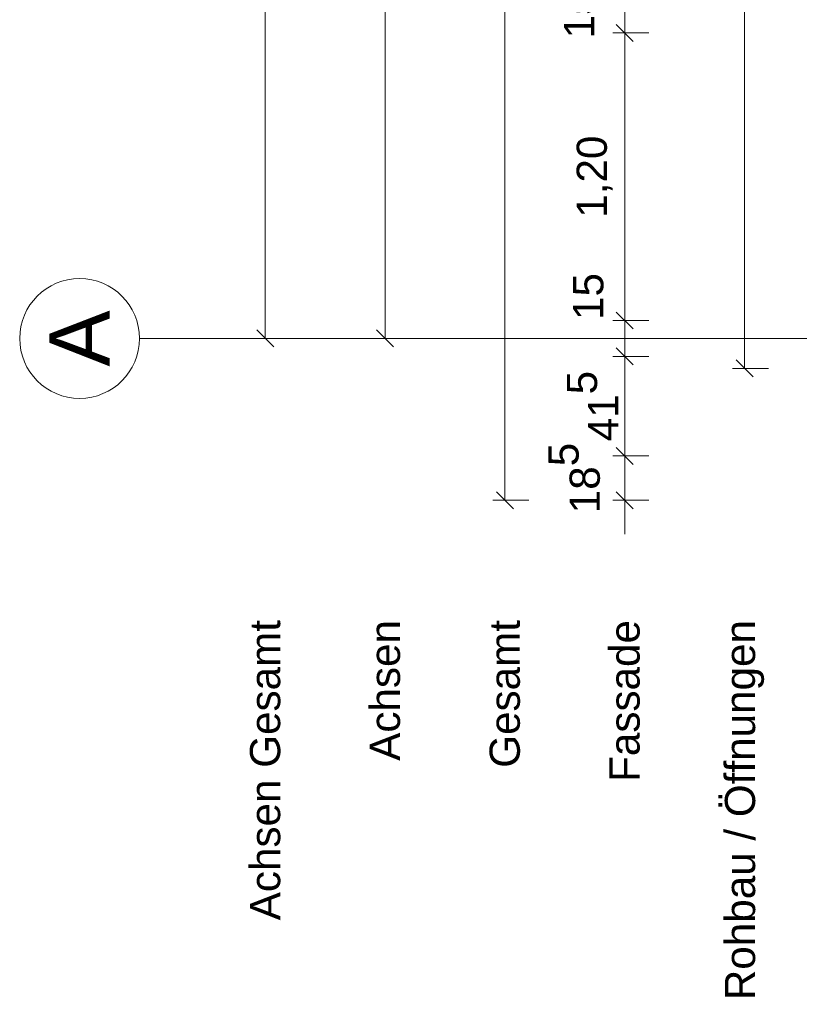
# Model space of a CAD drawing. Header units: metres. Extents: x -167 to 152, y -127 to 99.
# Tile 11 of 225: x -43.85 to -40.6, y -24.38 to -20.27. Entities that reach past the tile are written whole.
import ezdxf

# ---------------------------------------------------------------- set-up
doc = ezdxf.new("R2010")
doc.units = ezdxf.units.M
doc.header["$PDMODE"] = 1
doc.header["$PDSIZE"] = -2
doc.linetypes.add('Achsen 01', pattern=[5.291531, 3.175, -1.058062, 0.352704, -0.705764])
doc.layers.get('0').update_dxf_attribs({"lineweight": 25})
for name, color, linetype, lineweight in [('_GRU (2D)', 7, 'Continuous', 9), ('_OG 1 (2D)', 7, 'Continuous', 9), ('Bemaßung-Bemaßung', 7, 'Continuous', 9)]:
    doc.layers.add(name, color=color, linetype=linetype, lineweight=lineweight)
doc.layers.add('AV1-Achsen', color=1, linetype='Achsen 01', lineweight=18, true_color=0xff0000)
doc.layers.get('0').freeze()
doc.styles.add('Arial', font='arial.ttf')
doc.dimstyles.new('COE 50', dxfattribs={"dimtxt": 126.090495, "dimasz": 0.001414, "dimexe": 0.001, "dimexo": 0.01, "dimgap": 0.001, "dimtad": 1, "dimdec": 3, "dimtxsty": 'Arial', "dimblk": 'VW_SLASH-4', "dimblk1": 'VW_SLASH-4', "dimblk2": 'VW_SLASH-4', "dimcen": 0, "dimadec": 3, "dimazin": 0, "dimtfac": 0.8, "dimtdec": 3, "dimtix": 1, "dimtmove": 0, "dimatfit": 0, "dimldrblk": 'VW_SLASH-3', "dimfxl": 0.002, "dimfxlon": 1, "dimfrac": 2, "dimtolj": 1, "dimarcsym": 0})

# ---------------------------------------------------------------- blocks, each defined once
blk = doc.blocks.new('VW_SLASH-4')
at = {"color": 0, "linetype": 'ByBlock', "lineweight": -2, "transparency": 16777216}
blk.add_line((0, 0), (-1, 0), dxfattribs=at)
at = {"color": 0, "linetype": 'Continuous', "lineweight": 15, "transparency": 16777216, "flags": 128}
blk.add_lwpolyline([(0.5, 0.5), (-0.5, -0.5)], dxfattribs=at)
blk = doc.blocks.new('*D424')
at = {"layer": 'Bemaßung-Bemaßung', "color": 0, "lineweight": -2}
for p, q in [((-42.725, 0), (-42.875, 0)), ((-42.825, -21.5293), (-42.825, -0.0707)), ((-42.725, -21.6), (-42.875, -21.6))]:
    blk.add_line(p, q, dxfattribs=at)
at = {"layer": 'Defpoints', "color": 0}
for p in [(-39.15, 0), (-42.825, 0), (-39.15, -21.6)]:
    blk.add_point(p, dxfattribs=at)
at = {"layer": 'Bemaßung-Bemaßung', "color": 0, "lineweight": -2, "xscale": 0.070693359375, "yscale": 0.070693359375, "zscale": 0.070693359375}
for p, rotation in [((-42.825, 0), 90), ((-42.825, -21.6), 270)]:
    blk.add_blockref('VW_SLASH-4', p, dxfattribs=dict(at, rotation=rotation))
at = {"layer": 'Bemaßung-Bemaßung', "color": 0, "insert": (-42.9659, -10.8), "char_height": 0.15131, "attachment_point": 5, "rotation": 90, "style": 'Arial'}
blk.add_mtext('\\A1;21,60', dxfattribs=at)
blk = doc.blocks.new('VW_SLASH-3')
at = {"color": 0, "linetype": 'ByBlock', "lineweight": -2, "transparency": 16777216}
blk.add_line((0, 0), (-1, 0), dxfattribs=at)
at = {"color": 0, "linetype": 'Continuous', "lineweight": 15, "transparency": 16777216, "flags": 128}
blk.add_lwpolyline([(0.5, 0.5), (-0.5, -0.5)], dxfattribs=at)
blk = doc.blocks.new('*D429')
at = {"layer": 'Bemaßung-Bemaßung', "color": 0, "lineweight": -2}
for p, q in [((-42.225, -16.2), (-42.375, -16.2)), ((-42.325, -21.5293), (-42.325, -16.2707)), ((-42.225, -21.6), (-42.375, -21.6))]:
    blk.add_line(p, q, dxfattribs=at)
at = {"layer": 'Defpoints', "color": 0}
for p in [(-42.325, -16.2), (-39.15, -16.2), (-39.15, -21.6)]:
    blk.add_point(p, dxfattribs=at)
at = {"layer": 'Bemaßung-Bemaßung', "color": 0, "lineweight": -2, "xscale": 0.070693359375, "yscale": 0.070693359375, "zscale": 0.070693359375}
for p, rotation in [((-42.325, -16.2), 90), ((-42.325, -21.6), 270)]:
    blk.add_blockref('VW_SLASH-4', p, dxfattribs=dict(at, rotation=rotation))
at = {"layer": 'Bemaßung-Bemaßung', "color": 0, "insert": (-42.4508, -18.9), "char_height": 0.12609, "attachment_point": 5, "rotation": 90, "style": 'Arial'}
blk.add_mtext('\\A1;5,40', dxfattribs=at)
blk = doc.blocks.new('*D433')
at = {"layer": 'Bemaßung-Bemaßung', "color": 0, "lineweight": -2}
for p, q in [((-41.725, 0.675), (-41.875, 0.675)), ((-41.825, -22.2043), (-41.825, 0.6043)), ((-41.725, -22.275), (-41.875, -22.275))]:
    blk.add_line(p, q, dxfattribs=at)
at = {"layer": 'Defpoints', "color": 0}
for p in [(-41.825, 0.675), (-39.825, 0.675), (-39.825, -22.275)]:
    blk.add_point(p, dxfattribs=at)
at = {"layer": 'Bemaßung-Bemaßung', "color": 0, "lineweight": -2, "xscale": 0.070693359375, "yscale": 0.070693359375, "zscale": 0.070693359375}
for p, rotation in [((-41.825, 0.675), 90), ((-41.825, -22.275), 270)]:
    blk.add_blockref('VW_SLASH-4', p, dxfattribs=dict(at, rotation=rotation))
at = {"layer": 'Bemaßung-Bemaßung', "color": 0, "insert": (-41.9508, -10.8), "char_height": 0.12609, "attachment_point": 5, "rotation": 90, "style": 'Arial'}
blk.add_mtext('\\A1;22,95', dxfattribs=at)
blk = doc.blocks.new('*D534')
at = {"layer": 'Bemaßung-Bemaßung', "color": 0, "linetype": 'Continuous', "lineweight": -2}
for p, q in [((-41.325, -22.0193), (-41.325, -21.9486)), ((-41.225, -22.09), (-41.375, -22.09)), ((-41.325, -22.09), (-41.325, -22.275)), ((-41.225, -22.275), (-41.375, -22.275)), ((-41.325, -22.3457), (-41.325, -22.4164))]:
    blk.add_line(p, q, dxfattribs=at)
at = {"layer": 'Defpoints', "color": 0}
for p in [(-39.225, -22.09), (-41.325, -22.275), (-39.225, -22.275)]:
    blk.add_point(p, dxfattribs=at)
at = {"layer": 'Bemaßung-Bemaßung', "color": 0, "lineweight": -2, "xscale": 0.070693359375, "yscale": 0.070693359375, "zscale": 0.070693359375}
for p, rotation in [((-41.325, -22.09), 270), ((-41.325, -22.275), 90)]:
    blk.add_blockref('VW_SLASH-4', p, dxfattribs=dict(at, rotation=rotation))
at = {"layer": 'Bemaßung-Bemaßung', "color": 0, "insert": (-41.5354, -22.1825), "char_height": 0.12609, "attachment_point": 5, "rotation": 90, "style": 'Arial'}
blk.add_mtext('\\A1;18\\S5^ ;', dxfattribs=at)
blk = doc.blocks.new('*D535')
at = {"layer": 'Bemaßung-Bemaßung', "color": 0, "linetype": 'Continuous', "lineweight": -2}
for p, q in [((-41.225, -21.675), (-41.375, -21.675)), ((-41.325, -21.7457), (-41.325, -22.0193)), ((-41.225, -22.09), (-41.375, -22.09))]:
    blk.add_line(p, q, dxfattribs=at)
at = {"layer": 'Defpoints', "color": 0}
for p in [(-39.825, -21.675), (-41.325, -22.09), (-39.225, -22.09)]:
    blk.add_point(p, dxfattribs=at)
at = {"layer": 'Bemaßung-Bemaßung', "color": 0, "lineweight": -2, "xscale": 0.070693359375, "yscale": 0.070693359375, "zscale": 0.070693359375}
for p, rotation in [((-41.325, -21.675), 90), ((-41.325, -22.09), 270)]:
    blk.add_blockref('VW_SLASH-4', p, dxfattribs=dict(at, rotation=rotation))
at = {"layer": 'Bemaßung-Bemaßung', "color": 0, "insert": (-41.4593, -21.8825), "char_height": 0.12609, "attachment_point": 5, "rotation": 90, "style": 'Arial'}
blk.add_mtext('\\A1;41\\S5^ ;', dxfattribs=at)
blk = doc.blocks.new('*D536')
at = {"layer": 'Bemaßung-Bemaßung', "color": 0, "linetype": 'Continuous', "lineweight": -2}
for p, q in [((-41.325, -21.4543), (-41.325, -21.3836)), ((-41.225, -21.525), (-41.375, -21.525)), ((-41.325, -21.525), (-41.325, -21.675)), ((-41.225, -21.675), (-41.375, -21.675)), ((-41.325, -21.7457), (-41.325, -21.8164))]:
    blk.add_line(p, q, dxfattribs=at)
at = {"layer": 'Defpoints', "color": 0}
for p in [(-39.825, -21.525), (-41.325, -21.675), (-39.825, -21.675)]:
    blk.add_point(p, dxfattribs=at)
at = {"layer": 'Bemaßung-Bemaßung', "color": 0, "lineweight": -2, "xscale": 0.070693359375, "yscale": 0.070693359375, "zscale": 0.070693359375}
for p, rotation in [((-41.325, -21.525), 270), ((-41.325, -21.675), 90)]:
    blk.add_blockref('VW_SLASH-4', p, dxfattribs=dict(at, rotation=rotation))
at = {"layer": 'Bemaßung-Bemaßung', "color": 0, "insert": (-41.4764, -21.4251), "char_height": 0.12609, "attachment_point": 5, "rotation": 90, "style": 'Arial'}
blk.add_mtext('\\A1;15', dxfattribs=at)
blk = doc.blocks.new('*D537')
at = {"layer": 'Bemaßung-Bemaßung', "color": 0, "linetype": 'Continuous', "lineweight": -2}
for p, q in [((-41.225, -20.325), (-41.375, -20.325)), ((-41.325, -20.3957), (-41.325, -21.4543)), ((-41.225, -21.525), (-41.375, -21.525))]:
    blk.add_line(p, q, dxfattribs=at)
at = {"layer": 'Defpoints', "color": 0}
for p in [(-39.825, -20.325), (-41.325, -21.525), (-39.825, -21.525)]:
    blk.add_point(p, dxfattribs=at)
at = {"layer": 'Bemaßung-Bemaßung', "color": 0, "lineweight": -2, "xscale": 0.070693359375, "yscale": 0.070693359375, "zscale": 0.070693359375}
for p, rotation in [((-41.325, -20.325), 90), ((-41.325, -21.525), 270)]:
    blk.add_blockref('VW_SLASH-4', p, dxfattribs=dict(at, rotation=rotation))
at = {"layer": 'Bemaßung-Bemaßung', "color": 0, "insert": (-41.4508, -20.925), "char_height": 0.12609, "attachment_point": 5, "rotation": 90, "style": 'Arial'}
blk.add_mtext('\\A1;1,20', dxfattribs=at)
blk = doc.blocks.new('*D538')
at = {"layer": 'Bemaßung-Bemaßung', "color": 0, "linetype": 'Continuous', "lineweight": -2}
for p, q in [((-41.325, -20.1043), (-41.325, -20.0336)), ((-41.225, -20.175), (-41.375, -20.175)), ((-41.325, -20.175), (-41.325, -20.325)), ((-41.225, -20.325), (-41.375, -20.325)), ((-41.325, -20.3957), (-41.325, -20.4664))]:
    blk.add_line(p, q, dxfattribs=at)
at = {"layer": 'Defpoints', "color": 0}
for p in [(-39.825, -20.175), (-41.325, -20.325), (-39.825, -20.325)]:
    blk.add_point(p, dxfattribs=at)
at = {"layer": 'Bemaßung-Bemaßung', "color": 0, "lineweight": -2, "xscale": 0.070693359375, "yscale": 0.070693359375, "zscale": 0.070693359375}
for p, rotation in [((-41.325, -20.175), 270), ((-41.325, -20.325), 90)]:
    blk.add_blockref('VW_SLASH-4', p, dxfattribs=dict(at, rotation=rotation))
at = {"layer": 'Bemaßung-Bemaßung', "color": 0, "insert": (-41.5144, -20.25), "char_height": 0.12609, "attachment_point": 5, "rotation": 90, "style": 'Arial'}
blk.add_mtext('\\A1;15', dxfattribs=at)
blk = doc.blocks.new('*D643')
at = {"layer": 'Bemaßung-Bemaßung', "color": 0, "lineweight": -2}
for p, q in [((-40.725, -16.075), (-40.875, -16.075)), ((-40.825, -16.1457), (-40.825, -21.6543)), ((-40.725, -21.725), (-40.875, -21.725))]:
    blk.add_line(p, q, dxfattribs=at)
at = {"layer": 'Defpoints', "color": 0}
for p in [(-39.275, -16.075), (-40.825, -21.725), (-39.275, -21.725)]:
    blk.add_point(p, dxfattribs=at)
at = {"layer": 'Bemaßung-Bemaßung', "color": 0, "lineweight": -2, "xscale": 0.070693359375, "yscale": 0.070693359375, "zscale": 0.070693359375}
for p, rotation in [((-40.825, -16.075), 90), ((-40.825, -21.725), 270)]:
    blk.add_blockref('VW_SLASH-4', p, dxfattribs=dict(at, rotation=rotation))
at = {"layer": 'Bemaßung-Bemaßung', "color": 0, "insert": (-40.9508, -18.9), "char_height": 0.12609, "attachment_point": 5, "rotation": 90, "style": 'Arial'}
blk.add_mtext('\\A1;5,65', dxfattribs=at)
blk = doc.blocks.new('Group-754')
at = {"layer": 'AV1-Achsen'}
blk.add_line((-43.35, -21.6), (4.2, -21.6), dxfattribs=at)
at = {"layer": 'AV1-Achsen', "linetype": 'Continuous'}
blk.add_circle((-43.6, -21.6), 0.25, dxfattribs=at)
at = {"layer": 'AV1-Achsen', "insert": (-43.6, -21.6), "char_height": 0.2522, "attachment_point": 5, "rotation": 90, "line_spacing_factor": 0.969122, "style": 'Arial'}
blk.add_mtext('A', dxfattribs=at)
blk = doc.blocks.new('GRU (2D)')
at = {"layer": 'AV1-Achsen', "color": 7}
blk.add_blockref('Group-754', (0, 0), dxfattribs=at)
blk = doc.blocks.new('OG 1 (2D)')
at = {"layer": 'Bemaßung-Bemaßung', "color": 1, "char_height": 0.12609, "attachment_point": 6, "rotation": 90, "line_spacing_factor": 0.969122, "style": 'Arial'}
for s, insert in [('Achsen Gesamt', (-42.825, -22.775)), ('Achsen', (-42.325, -22.775))]:
    blk.add_mtext(s, dxfattribs=dict(at, insert=insert))
at = {"layer": 'Bemaßung-Bemaßung', "char_height": 0.12609, "attachment_point": 6, "rotation": 90, "line_spacing_factor": 0.969122, "style": 'Arial'}
for s, insert in [('Gesamt', (-41.825, -22.775)), ('Fassade', (-41.325, -22.775)), ('Rohbau / Öffnungen', (-40.825, -22.775))]:
    blk.add_mtext(s, dxfattribs=dict(at, insert=insert))
at = {"layer": 'Bemaßung-Bemaßung'}
for base, p1, p2, text, picture, middle in [((-41.825, 0.675), (-39.825, -22.275), (-39.825, 0.675), '22,95', '*D433', (-41.9508, -10.8)), ((-40.825, -21.725), (-39.275, -16.075), (-39.275, -21.725), '5,65', '*D643', (-40.9508, -18.9))]:
    dim = blk.add_linear_dim(base=base, p1=p1, p2=p2, angle=270, text=text, dimstyle='COE 50', override={"dimtxt": 0.12609, "dimasz": 0.070693, "dimexe": 0.05, "dimgap": 0.05, "dimpost": '<>', "dimtxsty": 'Arial', "dimtmove": 2, "dimfxl": 0.1}, dxfattribs=at)
    dim.commit()
    dim.dimension.update_dxf_attribs({"geometry": picture, "text_midpoint": middle})
at = {"layer": 'Bemaßung-Bemaßung', "color": 1}
for base, p2, text, override, picture, middle in [((-42.825, 0), (-39.15, 0), '21,60', {"dimtxt": 0.151309, "dimasz": 0.070693, "dimexe": 0.05, "dimgap": 0.05, "dimpost": '<>', "dimtxsty": 'Arial', "dimtmove": 2, "dimfxl": 0.1}, '*D424', (-42.9659, -10.8)), ((-42.325, -16.2), (-39.15, -16.2), '5,40', {"dimtxt": 0.12609, "dimasz": 0.070693, "dimexe": 0.05, "dimgap": 0.05, "dimpost": '<>', "dimtxsty": 'Arial', "dimtmove": 2, "dimfxl": 0.1}, '*D429', (-42.4508, -18.9))]:
    dim = blk.add_linear_dim(base=base, p1=(-39.15, -21.6), p2=p2, angle=270, text=text, dimstyle='COE 50', override=override, dxfattribs=at)
    dim.commit()
    dim.dimension.update_dxf_attribs({"geometry": picture, "text_midpoint": middle})
at = {"layer": 'Bemaßung-Bemaßung', "linetype": 'Continuous'}
for base, p1, p2, text, override, picture, middle in [((-41.325, -20.325), (-39.825, -20.175), (-39.825, -20.325), '15', {"dimtxt": 0.12609, "dimasz": 0.070693, "dimexe": 0.05, "dimgap": 0.05, "dimpost": '<>', "dimtxsty": 'Arial', "dimtix": 0, "dimtmove": 2, "dimfxl": 0.1}, '*D538', (-41.5144, -20.25)), ((-41.325, -21.525), (-39.825, -20.325), (-39.825, -21.525), '1,20', {"dimtxt": 0.12609, "dimasz": 0.070693, "dimexe": 0.05, "dimgap": 0.05, "dimpost": '<>', "dimtxsty": 'Arial', "dimtmove": 2, "dimfxl": 0.1}, '*D537', (-41.4508, -20.925)), ((-41.325, -22.09), (-39.825, -21.675), (-39.225, -22.09), '41\\S5^ ;', {"dimtxt": 0.12609, "dimasz": 0.070693, "dimexe": 0.05, "dimgap": 0.05, "dimpost": '<>', "dimtxsty": 'Arial', "dimtmove": 2, "dimfxl": 0.1}, '*D535', (-41.4593, -21.8825)), ((-41.325, -22.275), (-39.225, -22.09), (-39.225, -22.275), '18\\S5^ ;', {"dimtxt": 0.12609, "dimasz": 0.070693, "dimexe": 0.05, "dimgap": 0.05, "dimpost": '<>', "dimtxsty": 'Arial', "dimtix": 0, "dimtmove": 2, "dimfxl": 0.1}, '*D534', (-41.5354, -22.1825))]:
    dim = blk.add_linear_dim(base=base, p1=p1, p2=p2, angle=270, text=text, dimstyle='COE 50', override=override, dxfattribs=at)
    dim.commit()
    dim.dimension.update_dxf_attribs({"geometry": picture, "text_midpoint": middle})
dim = blk.add_linear_dim(base=(-41.325, -21.675), p1=(-39.825, -21.525), p2=(-39.825, -21.675), angle=270, text='15', dimstyle='COE 50', override={"dimtxt": 0.12609, "dimasz": 0.070693, "dimexe": 0.05, "dimgap": 0.05, "dimpost": '<>', "dimtxsty": 'Arial', "dimtix": 0, "dimtmove": 2, "dimfxl": 0.1}, dxfattribs=at)
dim.commit()
dim.dimension.update_dxf_attribs({"geometry": '*D536', "text_midpoint": (-41.4764, -21.4251), "dimtype": 160})

msp = doc.modelspace()

# ---------------------------------------------------------------- block references
at = {"layer": '_OG 1 (2D)'}
msp.add_blockref('OG 1 (2D)', (0, 0), dxfattribs=at)

# ---------------------------------------------------------------- next in the draw order: block references
at = {"layer": '_GRU (2D)'}
msp.add_blockref('GRU (2D)', (0, 0), dxfattribs=at)

doc.saveas('drawing.dxf')
